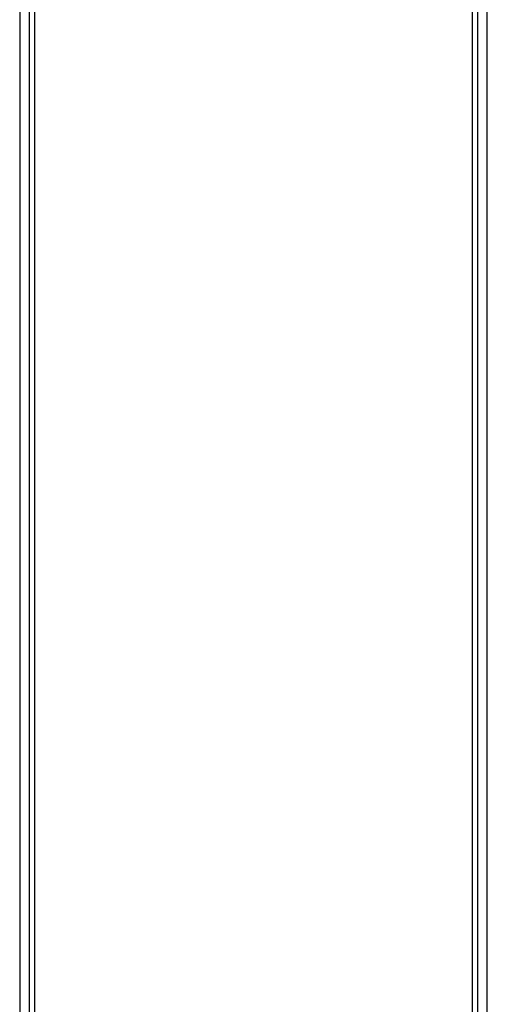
# Model space of a CAD drawing. Header units: inches. Extents: x 0 to 400, y -11 to 260.
# Tile 20 of 61: x 68.69 to 72.71, y 124.35 to 132.82. Entities that reach past the tile are written whole.
import ezdxf

# ---------------------------------------------------------------- set-up
doc = ezdxf.new("R2010")
doc.units = ezdxf.units.IN
doc.header["$LTSCALE"] = 24.005935
doc.header["$MEASUREMENT"] = 0
doc.layers.add('Visible Edges(ANSI)', color=7, linetype='Continuous', lineweight=25)
doc.layers.add('Visible Tangent Edges(ANSI)', color=7, linetype='Continuous', lineweight=25)

msp = doc.modelspace()

# ---------------------------------------------------------------- linework, layer by layer
at = {"layer": 'Visible Edges(ANSI)'}
for p, q in [((68.7716, 227.1352), (68.7716, 50.2198)), ((72.6276, 50.2198), (72.6276, 227.1352)), ((72.7088, 50.2198), (72.7088, 227.1352)), ((68.6904, 137.9579), (68.6904, 98.2153))]:
    msp.add_line(p, q, dxfattribs=at)
at = {"layer": 'Visible Tangent Edges(ANSI)'}
for p, q in [((72.5818, 50.0351), (72.5818, 227.3199)), ((68.8174, 137.9505), (68.8174, 98.2228))]:
    msp.add_line(p, q, dxfattribs=at)

doc.saveas('drawing.dxf')
